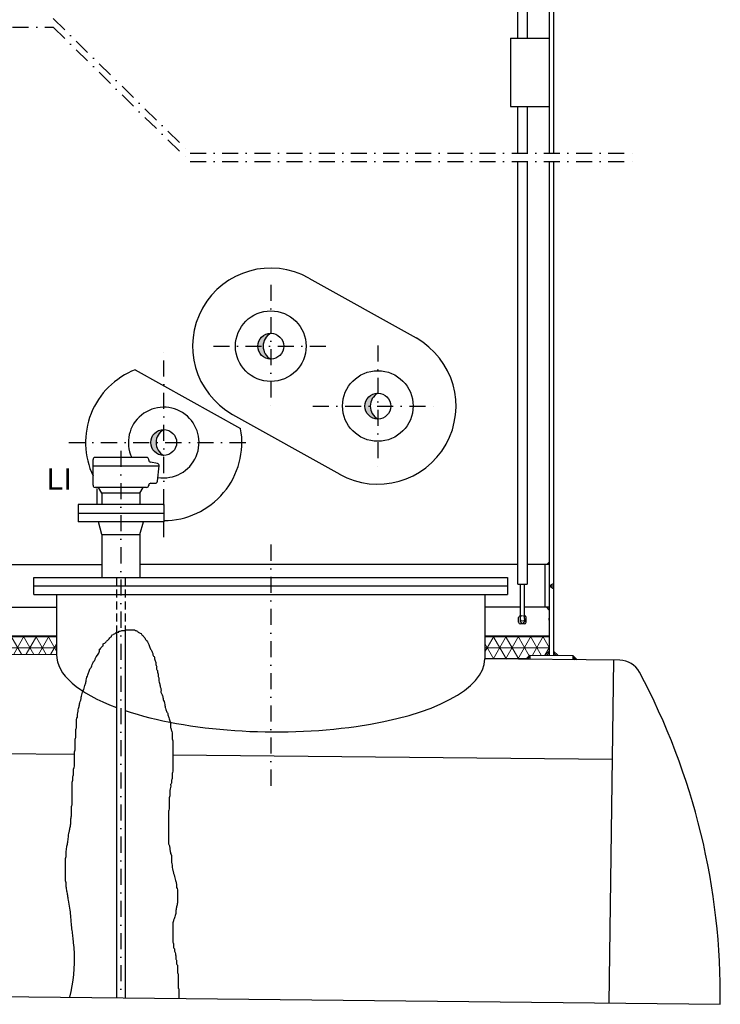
# Model space of a CAD drawing. Header units: millimetres. Extents: x 3957 to 44397, y -13363 to 1692.
# Tile 16 of 18: x 34628 to 36264, y -6471 to -4171. Entities that reach past the tile are written whole.
import ezdxf

# ---------------------------------------------------------------- set-up
doc = ezdxf.new("R2010")
doc.units = ezdxf.units.MM
doc.header["$LTSCALE"] = 0.5
doc.header["$MEASUREMENT"] = 0
for name, pattern in [('DASHDOT', [1, 0.5, -0.25, 0, -0.25]), ('DOT', [0.25, 0, -0.25]), ('HIDDEN', [0.375, 0.25, -0.125]), ('JIS_02_1.0', [2, 1, -1])]:
    doc.linetypes.add(name, pattern=pattern)
doc.layers.get('0').update_dxf_attribs({"linetype": 'CONTINUOUS'})
for name, color, linetype in [('2', 7, 'CONTINUOUS'), ('3', 7, 'CONTINUOUS'), ('41', 7, 'CONTINUOUS'), ('POL_Schraff', 7, 'CONTINUOUS')]:
    doc.layers.add(name, color=color, linetype=linetype)
doc.layers.add('Bemaßung', color=7, linetype='CONTINUOUS', lineweight=13)
doc.styles.add('ROMANS', font='ROMANS', dxfattribs={"height": 0.2})

msp = doc.modelspace()

# ---------------------------------------------------------------- hatches: boundary and pattern name
at = {"layer": '2', "linetype": 'Continuous', "lineweight": 5}
h = msp.add_hatch(dxfattribs=at)
h.set_pattern_fill('NET3', color=256, scale=200)
h.set_pattern_definition([(0, (29961.06, -12912.857), (0, 25), []), (60, (29961.06, -12912.857), (-21.650635, 12.5), []), (120, (29961.06, -12912.857), (-21.650635, -12.5), [])])
h.paths.add_polyline_path([(33323.8, -5610.4), (33284.4, -5610.4), (33284.4, -5619.8), (33294.5, -5629.9), (33323.8, -5630.1)])
h.paths.add_polyline_path([(33601.1, -5610.4), (33345.1, -5610.4), (33345.1, -5640.4), (33501.3, -5641.9), (33601.1, -5642.9)])
h.paths.add_polyline_path([(33707.4, -5610.4), (33601.1, -5610.4), (33601.1, -5642.9), (33707.4, -5644)])
h.paths.add_polyline_path([(34714.4, -5610.4), (34521.4, -5610.4), (34521.4, -5652.1), (34714.4, -5654.1)])
h.paths.add_polyline_path([(35864.4, -5610.4), (35714.4, -5610.4), (35714.4, -5664.1), (35809.6, -5665), (35819.5, -5655.1), (35854.5, -5655.5), (35864.4, -5645.6)])
at = {"layer": 'POL_Schraff', "linetype": 'Continuous', "ltscale": 150}
h = msp.add_hatch(color=256, dxfattribs=at)
h.dxf.hatch_style = 1
h.paths.add_polyline_path([(35196.6, -4933.5), (35184.3, -4933.5, 0.414214), (35214.4, -4963.6, -0.273942)])
h.paths.add_polyline_path([(35214.4, -4903.3, 0.414214), (35184.3, -4933.5), (35196.6, -4933.5, -0.273942)])
h = msp.add_hatch(color=256, dxfattribs=at)
h.dxf.hatch_style = 1
h.paths.add_polyline_path([(35446.6, -5073.5), (35434.3, -5073.5, 0.414214), (35464.4, -5103.6, -0.273942)])
h.paths.add_polyline_path([(35464.4, -5043.3, 0.414214), (35434.3, -5073.5), (35446.6, -5073.5, -0.273942)])
h = msp.add_hatch(color=256, dxfattribs=at)
h.dxf.hatch_style = 1
h.paths.add_polyline_path([(34946.6, -5158.5), (34934.3, -5158.5, 0.414214), (34964.4, -5188.6, -0.273942)])
h.paths.add_polyline_path([(34964.4, -5128.3, 0.414214), (34934.3, -5158.5), (34946.6, -5158.5, -0.273942)])

# ---------------------------------------------------------------- linework, layer by layer
for p, q in [((35791.2, -5489.7), (35812.7, -5489.7)), ((35807, -5562.3), (35809.6, -5564.9)), ((35793.2, -5578.3), (35793.2, -5567.7)), ((35797, -5569.3), (35797, -5577)), ((35797, -5577), (35802, -5582.3)), ((35806.7, -5582.3), (35797.2, -5582.3)), ((35807, -5577), (35802, -5582.3)), ((35807, -5569.3), (35807, -5577)), ((35810.7, -5578.3), (35810.7, -5567.7))]:
    msp.add_line(p, q)
at = {"linetype": 'JIS_02_1.0', "lineweight": 5, "ltscale": 2}
msp.add_line((35797, -5562.3), (35794.4, -5564.9), dxfattribs=at)
for points in [[(35791.2, -4213.5), (35791.2, -3256), (35812.7, -3256), (35812.7, -4213.5)], [(35791.2, -4482.3), (35791.2, -4373.5)], [(35812.7, -4373.5), (35812.7, -4482.3)], [(35791.2, -5489.7), (35791.2, -4502.3)], [(35812.7, -4502.3), (35812.7, -5489.7)], [(35797, -5489.7), (35797, -5569.3)], [(35807, -5569.3), (35807, -5489.7)]]:
    msp.add_lwpolyline(points)
for centre, start, end in [((35797.2, -5567.7), 135, 180), ((35806.7, -5567.7), 0, 45), ((35797.2, -5578.3), 180, 270), ((35806.7, -5578.3), 270, 0)]:
    msp.add_arc(centre, 4, start, end)
at = {"linetype": 'JIS_02_1.0', "lineweight": 5, "ltscale": 2, "extrusion": (0, 0, -1)}
msp.add_ellipse((35802, -5569.3), major_axis=(0, -6.29), ratio=0.795389, dxfattribs=at)
at = {"layer": '2', "color": 7, "linetype": 'Continuous', "ltscale": 150}
for p, q in [((35864.4, -3003.5), (35864.4, -4482.3)), ((35874.4, -3003.5), (35874.4, -4482.3)), ((35864.4, -4502.3), (35864.4, -5655.6)), ((35874.4, -4502.3), (35874.4, -5655.7)), ((35303.6, -4774.2), (35553.6, -4914.2)), ((34898.1, -4988.4), (35144.1, -5126.1)), ((35125.3, -5092.7), (35375.3, -5232.7)), ((34820, -5373.5), (34820, -5473.5)), ((34908.9, -5373.5), (34908.9, -5473.5)), ((34422.4, -5443.5), (34820, -5443.5)), ((35791.2, -5443.5), (34908.9, -5443.5)), ((35864.4, -5443.5), (35812.7, -5443.5)), ((35854.4, -5443.5), (35854.4, -5543.5)), ((35864.4, -5437.8), (35858.8, -5443.5)), ((34661.4, -5513.5), (34661.4, -5473.5)), ((34661.4, -5473.5), (35767.4, -5473.5)), ((35767.4, -5473.5), (35767.4, -5513.5)), ((34661.4, -5493.5), (35767.4, -5493.5)), ((35864.4, -5493.5), (35874.4, -5487.7)), ((35864.4, -5493.5), (35874.4, -5493.5)), ((35864.4, -5493.5), (35874.4, -5499.2)), ((34661.4, -5513.5), (35767.4, -5513.5)), ((34714.4, -5513.5), (34714.4, -5654.1)), ((35714.4, -5513.5), (35714.4, -5664.1)), ((34521.4, -5543.5), (34714.4, -5543.5)), ((35797, -5543.5), (35714.4, -5543.5)), ((35864.4, -5543.5), (35807, -5543.5)), ((35864.4, -5549.1), (35858.8, -5543.5)), ((34714.4, -5568.5), (34714.4, -5573.5)), ((35864.4, -5573.5), (35864.4, -5568.5)), ((34521.4, -5652.1), (34714.4, -5654.1)), ((35819.5, -5655.1), (35809.6, -5665)), ((35819.5, -5655.1), (35819.4, -5665.1)), ((35819.5, -5655.1), (35919.5, -5656.1)), ((35854.4, -5655.6), (35864.4, -5645.6)), ((35858.7, -5655.5), (35864.4, -5649.8)), ((35884.4, -5655.7), (35874.4, -5645.7)), ((35880.3, -5655.7), (35874.4, -5649.9)), ((35919.5, -5656.1), (35919.4, -5666.1)), ((35919.5, -5656.1), (35929.6, -5666.2)), ((36029.1, -5667.2), (35714.4, -5664.1)), ((35819.5, -5659.4), (35813.8, -5665)), ((35919.5, -5660.3), (35925.4, -5666.2)), ((36014.4, -5667), (36003.9, -6468.3)), ((33501.3, -5874.2), (34755.9, -5886.8)), ((36011.4, -5899.3), (34985.9, -5889.1))]:
    msp.add_line(p, q, dxfattribs=at)
at = {"layer": '2', "color": 7, "linetype": 'DASHDOT', "ltscale": 150}
for p, q in [((34706.5, -4168.2), (35025.9, -4482.3)), ((33109.6, -4188.2), (34706.5, -4188.2)), ((34706.5, -4188.2), (35025.9, -4502.3)), ((35025.9, -4482.3), (36072.8, -4482.3)), ((35025.9, -4502.3), (36072.8, -4502.3)), ((35214.4, -4790.3), (35214.4, -5080.8)), ((34964.4, -5380), (34964.4, -4936.9)), ((35080.5, -4933.5), (35348.5, -4933.5)), ((35464.4, -4932.1), (35464.4, -5214.2)), ((35312.7, -5073.5), (35605, -5073.5)), ((34742.9, -5158.5), (35172.2, -5158.5)), ((34809.4, -5303.5), (34809.4, -5263.5))]:
    msp.add_line(p, q, dxfattribs=at)
at = {"layer": '2', "linetype": 'Continuous', "lineweight": 5}
for p, q in [((34521.4, -5610.4), (34714.4, -5610.4)), ((35714.4, -5610.4), (35864.4, -5610.4))]:
    msp.add_line(p, q, dxfattribs=at)
at = {"layer": '2', "color": 7, "linetype": 'Continuous', "ltscale": 150}
for centre, radius, start, end in [((35214.4, -4933.5), 182.5, 60.7512, 240.7512), ((35464.4, -5073.5), 182.5, 240.7512, 60.7512), ((34964.4, -5158.5), 182.5, 111.2999, 205.2964), ((34964.4, -5158.5), 182.5, 270, 10.2025), ((36028.4, -5720.2), 53, 28.1175, 89.2445), ((34664, -6449.3), 1600, 359.2217, 28.1175)]:
    msp.add_arc(centre, radius, start, end, dxfattribs=at)
for start_param, end_param in [(3.141593, 3.912103), (3.968142, 6.283185)]:
    msp.add_ellipse((35214.4, -5659.1), major_axis=(500, -5), ratio=0.350984, start_param=start_param, end_param=end_param, dxfattribs=at)
at = {"layer": '3', "color": 7, "linetype": 'Continuous', "ltscale": 150}
for p, q in [((34799.4, -5258.5), (34799.4, -5198.5)), ((34924.4, -5193.5), (34804.4, -5193.5)), ((34929.4, -5199.4), (34929.4, -5198.5)), ((34953.9, -5213.5), (34799.4, -5213.5)), ((34949.9, -5207.6), (34933.5, -5204.3)), ((34949.9, -5249), (34953.9, -5213)), ((34924.4, -5263.5), (34804.4, -5263.5)), ((34820, -5276.5), (34812.5, -5263.5)), ((34908.9, -5276.5), (34916.4, -5263.5)), ((34934.4, -5253.5), (34945, -5253.5)), ((34820, -5276.5), (34820, -5303.5)), ((34908.9, -5276.5), (34820, -5276.5)), ((34908.9, -5276.5), (34908.9, -5303.5)), ((34764.4, -5303.5), (34764.4, -5343.5)), ((34964.4, -5303.5), (34764.4, -5303.5)), ((34964.4, -5303.5), (34964.4, -5343.5)), ((34764.4, -5323.5), (34964.4, -5323.5)), ((34964.4, -5343.5), (34764.4, -5343.5)), ((34820, -5373.5), (34812, -5343.5)), ((34908.9, -5373.5), (34916.9, -5343.5)), ((34820, -5373.5), (34908.9, -5373.5)), ((34854.4, -5601.9), (34854.4, -6456.3)), ((34874.4, -5597.9), (34874.4, -6456.5))]:
    msp.add_line(p, q, dxfattribs=at)
at = {"layer": '3', "color": 7, "linetype": 'DASHDOT', "ltscale": 150}
for p, q in [((34864.4, -5178.1), (34864.4, -6456.4)), ((35214.4, -5397.1), (35214.4, -5975.7))]:
    msp.add_line(p, q, dxfattribs=at)
at = {"layer": '3', "color": 7, "linetype": 'HIDDEN', "ltscale": 150}
for p, q in [((34854.4, -5473.5), (34854.4, -5601.9)), ((34874.4, -5473.5), (34874.4, -5597.9))]:
    msp.add_line(p, q, dxfattribs=at)
at = {"layer": '3', "color": 7, "linetype": 'Continuous', "ltscale": 150}
for centre, start, end in [((34804.4, -5198.5), 90, 180), ((34924.4, -5198.5), 0, 90), ((34934.4, -5199.4), 180, 258.6946), ((34949, -5212.5), 353.6627, 78.6822), ((34804.4, -5258.5), 180, 270), ((34924.4, -5258.5), 270, 0), ((34934.4, -5258.5), 90, 180), ((34945, -5248.5), 270, 353.6481)]:
    msp.add_arc(centre, 5, start, end, dxfattribs=at)
for points, knots in [([(34802.6, -5668.8), (34803.4, -5667.7), (34803.9, -5666.5), (34804.3, -5665.3), (34804.5, -5664.8), (34804.2, -5664.1), (34804.3, -5663.6), (34805.9, -5657.3), (34814.7, -5653), (34814.7, -5646.3), (34814.7, -5645.7), (34814.7, -5645.1), (34814.7, -5644.6), (34814.7, -5644), (34814.7, -5643.4), (34814.7, -5642.8), (34814.7, -5642.3), (34814.7, -5641.7), (34814.7, -5641.1), (34814.7, -5640.5), (34816.1, -5641.5), (34816.4, -5641.1), (34817.2, -5640.1), (34817.3, -5638.6), (34818.2, -5637.6), (34819.3, -5636.5), (34820.5, -5635.3), (34821.6, -5634.2), (34822.2, -5633.6), (34823.4, -5633.3), (34823.4, -5632.5), (34823.4, -5631.9), (34823.4, -5631.3), (34823.4, -5630.7), (34823.4, -5630.1), (34823.4, -5629.6), (34823.4, -5629), (34823.4, -5627.7), (34825.9, -5628.2), (34826.8, -5627.3), (34827.4, -5626.7), (34828, -5626.1), (34828.5, -5625.5), (34829.1, -5625), (34829.7, -5624.4), (34830.3, -5623.8), (34830.8, -5623.2), (34831.4, -5622.7), (34832, -5622.1), (34832.6, -5621.5), (34833.2, -5620.9), (34833.7, -5620.3), (34834.3, -5619.8), (34834.9, -5619.2), (34835.5, -5618.6), (34836, -5618), (34836.6, -5617.5), (34837.2, -5616.9), (34838.3, -5615.7), (34839.5, -5614.6), (34840.6, -5613.4), (34841.2, -5612.9), (34841.8, -5612.3), (34842.4, -5611.7), (34842.8, -5611.3), (34842.1, -5610.5), (34842.4, -5610), (34842.8, -5609.2), (34843.4, -5608.6), (34844.1, -5608.2), (34844.6, -5608), (34845.4, -5608.5), (34845.8, -5608.2), (34846.5, -5607.8), (34846.9, -5606.9), (34847.6, -5606.5), (34848.7, -5605.9), (34849.9, -5605.4), (34851, -5604.8), (34852.8, -5603.8), (34854.1, -5601.3), (34856.2, -5601.3), (34856.8, -5601.3), (34857.4, -5601.3), (34857.9, -5601.3), (34858.5, -5601.3), (34859.1, -5601.3), (34859.7, -5601.3), (34860.2, -5601.3), (34859.2, -5599.8), (34859.7, -5599.6), (34860.7, -5599.2), (34862.1, -5600), (34863.1, -5599.6), (34864.3, -5599.2), (34865.3, -5597.9), (34866.6, -5597.9), (34867.2, -5597.9), (34867.7, -5597.9), (34868.3, -5597.9), (34869.5, -5597.9), (34870.6, -5597.9), (34871.8, -5597.9), (34872.9, -5597.9), (34874.1, -5597.9), (34875.2, -5597.9), (34876.1, -5597.9), (34876.2, -5596.1), (34877, -5596.1), (34878.1, -5596.1), (34879.3, -5596.1), (34880.4, -5596.1), (34881, -5596.1), (34881.6, -5596.1), (34882.2, -5596.1), (34882.7, -5596.1), (34883.3, -5596.1), (34883.9, -5596.1), (34885, -5596.1), (34886.2, -5596.1), (34887.3, -5596.1), (34887.9, -5596.1), (34888.5, -5596.1), (34889.1, -5596.1), (34890.2, -5596.1), (34891.4, -5596.1), (34892.5, -5596.1), (34893.7, -5596.1), (34894.8, -5596.1), (34896, -5596.1), (34896.8, -5596.1), (34897, -5597.6), (34897.7, -5597.9), (34898.3, -5598), (34898.9, -5597.7), (34899.5, -5597.9), (34900.7, -5598.3), (34901.8, -5598.8), (34902.9, -5599.6), (34903.6, -5600.1), (34903.9, -5601), (34904.6, -5601.3), (34905.8, -5601.9), (34906.9, -5602.5), (34908.1, -5603.1), (34909.3, -5603.6), (34910.4, -5604.2), (34911.6, -5604.8), (34912.7, -5605.4), (34912.4, -5607.4), (34913.3, -5608.2), (34914.2, -5609.1), (34916, -5609), (34916.7, -5610), (34917.5, -5611), (34917.7, -5612.4), (34918.5, -5613.4), (34919, -5614.1), (34919.7, -5614.5), (34920.2, -5615.2), (34921, -5616.2), (34921.2, -5617.6), (34921.9, -5618.6), (34922.9, -5619.9), (34924.7, -5620.6), (34925.4, -5622.1), (34926, -5623.2), (34926.5, -5624.4), (34927.1, -5625.5), (34927.7, -5626.7), (34928.3, -5627.8), (34928.9, -5629), (34929.4, -5630.1), (34930, -5631.3), (34930.6, -5632.5), (34931.4, -5634.1), (34931.5, -5636), (34932.3, -5637.6), (34932.9, -5638.8), (34933.5, -5639.9), (34934, -5641.1), (34934.6, -5642.3), (34935.2, -5643.4), (34935.8, -5644.6), (34936.9, -5646.9), (34938.1, -5649.2), (34939.2, -5651.5), (34939.7, -5652.5), (34938.9, -5653.9), (34939.2, -5654.9), (34939.7, -5656.9), (34942.3, -5658.1), (34942.7, -5660.1), (34942.9, -5661.2), (34942.4, -5662.5), (34942.7, -5663.6), (34943.2, -5665.3), (34943.7, -5667.1), (34944.4, -5668.8), (34944.9, -5670), (34945.7, -5671), (34946.1, -5672.2), (34946.7, -5673.8), (34945.8, -5675.8), (34946.1, -5677.4), (34946.4, -5678.6), (34947.6, -5679.7), (34947.9, -5680.9), (34948.4, -5683.1), (34947.4, -5685.6), (34947.9, -5687.8), (34948.2, -5689), (34949.4, -5690), (34949.6, -5691.3), (34949.8, -5692.4), (34949.4, -5693.6), (34949.6, -5694.7), (34949.9, -5696.5), (34951.1, -5698.1), (34951.3, -5699.9), (34951.5, -5701), (34951.2, -5702.2), (34951.3, -5703.4), (34951.7, -5705.7), (34952.7, -5708), (34953.1, -5710.3), (34953.3, -5712), (34952.7, -5713.8), (34953.1, -5715.5), (34953.5, -5717.3), (34954.4, -5718.9), (34954.8, -5720.7), (34955.4, -5723.5), (34955.9, -5726.4), (34956.5, -5729.3), (34957, -5731.6), (34957.7, -5733.9), (34958.3, -5736.2), (34958.8, -5738.5), (34957.2, -5741.1), (34958.3, -5743.1), (34958.8, -5744.3), (34959.4, -5745.5), (34960, -5746.6), (34960.6, -5747.8), (34961.1, -5748.9), (34961.7, -5750.1), (34963, -5752.7), (34962.6, -5755.9), (34963.4, -5758.7), (34964, -5760.5), (34964.7, -5762.1), (34965.2, -5763.9), (34965.8, -5766.2), (34966.4, -5768.5), (34966.9, -5770.8), (34967.6, -5773.7), (34968, -5776.6), (34968.6, -5779.5), (34969, -5781.2), (34969.7, -5782.9), (34970.4, -5784.7), (34971.2, -5787.1), (34972.9, -5789.2), (34973.8, -5791.6), (34974.2, -5792.6), (34973.4, -5794), (34973.8, -5795), (34974.3, -5796.2), (34975.1, -5797.3), (34975.6, -5798.5)], [0, 0, 0, 0, 0.01069, 0.01069, 0.01069, 0.015471, 0.015471, 0.015471, 0.071224, 0.071224, 0.071224, 0.076005, 0.076005, 0.076005, 0.080785, 0.080785, 0.080785, 0.085566, 0.085566, 0.085566, 0.090347, 0.090347, 0.090347, 0.101037, 0.101037, 0.101037, 0.114559, 0.114559, 0.114559, 0.12132, 0.12132, 0.12132, 0.126101, 0.126101, 0.126101, 0.130882, 0.130882, 0.130882, 0.141572, 0.141572, 0.141572, 0.148333, 0.148333, 0.148333, 0.155094, 0.155094, 0.155094, 0.161855, 0.161855, 0.161855, 0.168616, 0.168616, 0.168616, 0.175377, 0.175377, 0.175377, 0.182138, 0.182138, 0.182138, 0.19566, 0.19566, 0.19566, 0.202421, 0.202421, 0.202421, 0.207202, 0.207202, 0.207202, 0.213963, 0.213963, 0.213963, 0.218744, 0.218744, 0.218744, 0.225505, 0.225505, 0.225505, 0.236195, 0.236195, 0.236195, 0.253432, 0.253432, 0.253432, 0.258213, 0.258213, 0.258213, 0.262994, 0.262994, 0.262994, 0.267775, 0.267775, 0.267775, 0.277336, 0.277336, 0.277336, 0.288026, 0.288026, 0.288026, 0.292807, 0.292807, 0.292807, 0.302368, 0.302368, 0.302368, 0.31193, 0.31193, 0.31193, 0.318691, 0.318691, 0.318691, 0.328253, 0.328253, 0.328253, 0.333033, 0.333033, 0.333033, 0.337814, 0.337814, 0.337814, 0.347376, 0.347376, 0.347376, 0.352157, 0.352157, 0.352157, 0.361718, 0.361718, 0.361718, 0.37128, 0.37128, 0.37128, 0.378041, 0.378041, 0.378041, 0.382822, 0.382822, 0.382822, 0.393512, 0.393512, 0.393512, 0.400273, 0.400273, 0.400273, 0.410963, 0.410963, 0.410963, 0.421653, 0.421653, 0.421653, 0.432343, 0.432343, 0.432343, 0.443033, 0.443033, 0.443033, 0.453723, 0.453723, 0.453723, 0.460484, 0.460484, 0.460484, 0.471175, 0.471175, 0.471175, 0.484697, 0.484697, 0.484697, 0.495387, 0.495387, 0.495387, 0.506077, 0.506077, 0.506077, 0.516767, 0.516767, 0.516767, 0.531885, 0.531885, 0.531885, 0.542575, 0.542575, 0.542575, 0.553265, 0.553265, 0.553265, 0.574646, 0.574646, 0.574646, 0.584207, 0.584207, 0.584207, 0.601444, 0.601444, 0.601444, 0.611006, 0.611006, 0.611006, 0.626124, 0.626124, 0.626124, 0.636814, 0.636814, 0.636814, 0.651156, 0.651156, 0.651156, 0.661847, 0.661847, 0.661847, 0.68097, 0.68097, 0.68097, 0.69166, 0.69166, 0.69166, 0.701222, 0.701222, 0.701222, 0.71634, 0.71634, 0.71634, 0.725901, 0.725901, 0.725901, 0.745613, 0.745613, 0.745613, 0.759955, 0.759955, 0.759955, 0.775073, 0.775073, 0.775073, 0.79945, 0.79945, 0.79945, 0.819162, 0.819162, 0.819162, 0.838285, 0.838285, 0.838285, 0.848976, 0.848976, 0.848976, 0.859666, 0.859666, 0.859666, 0.884043, 0.884043, 0.884043, 0.899161, 0.899161, 0.899161, 0.918873, 0.918873, 0.918873, 0.94325, 0.94325, 0.94325, 0.958368, 0.958368, 0.958368, 0.979748, 0.979748, 0.979748, 0.98931, 0.98931, 0.98931, 1, 1, 1, 1]), ([(34745.5, -6454), (34753.7, -6418.9), (34758, -6383.7), (34755.9, -6348.5), (34755.5, -6341.6), (34754.9, -6334.6), (34754.2, -6327.7), (34753.6, -6322.5), (34753.1, -6317.3), (34752.4, -6312.2), (34751.9, -6307.6), (34751.3, -6302.9), (34750.7, -6298.3), (34750.1, -6293.1), (34749.5, -6288), (34749, -6282.8), (34748.4, -6276.4), (34747.8, -6270.1), (34747.3, -6263.7), (34746.7, -6258), (34746.3, -6252.2), (34745.5, -6246.4), (34744.7, -6240), (34743.1, -6233.8), (34742.1, -6227.4), (34741.5, -6224), (34740.9, -6220.5), (34740.3, -6217), (34739.8, -6213.6), (34739.2, -6210.1), (34738.6, -6206.7), (34738, -6203.2), (34737.5, -6199.7), (34736.9, -6196.3), (34736.5, -6194), (34737.1, -6191.7), (34736.9, -6189.4), (34736.6, -6186.5), (34735.1, -6183.7), (34735.1, -6180.7), (34735.1, -6179.6), (34735.1, -6178.4), (34735.1, -6177.3), (34735.1, -6175.5), (34735.1, -6173.8), (34735.1, -6172.1), (34735.1, -6169.8), (34735.1, -6167.5), (34735.1, -6165.2), (34735.1, -6161.7), (34735.1, -6158.2), (34735.1, -6154.8), (34735.1, -6151.9), (34735.1, -6149), (34735.1, -6146.1), (34735.1, -6141.5), (34735.1, -6136.9), (34735.1, -6132.3), (34735.1, -6129.4), (34736.6, -6126.6), (34736.9, -6123.6), (34737.2, -6120.2), (34736.5, -6116.7), (34736.9, -6113.3), (34737.3, -6109.2), (34737.9, -6105.2), (34738.6, -6101.2), (34739.1, -6098.3), (34739.8, -6095.4), (34740.3, -6092.5), (34741.1, -6088.5), (34741.6, -6084.5), (34742.1, -6080.4), (34742.3, -6078.7), (34741.7, -6076.9), (34742.1, -6075.2), (34742.5, -6072.9), (34743.3, -6070.6), (34743.8, -6068.3), (34744.4, -6065.4), (34745, -6062.5), (34745.5, -6059.7), (34746.2, -6056.2), (34746.8, -6052.7), (34747.3, -6049.3), (34747.6, -6046.4), (34747, -6043.5), (34747.3, -6040.6), (34747.5, -6037.1), (34749, -6033.8), (34749, -6030.3), (34749, -6027.9), (34749, -6025.6), (34749, -6023.3), (34749, -6019.3), (34749, -6015.3), (34749, -6011.2), (34749, -6008.3), (34750.7, -6005.5), (34750.7, -6002.6), (34750.7, -6000.3), (34750.7, -5998), (34750.7, -5995.7), (34750.7, -5992.8), (34750.7, -5989.9), (34750.7, -5987), (34750.7, -5985.3), (34750.7, -5983.6), (34750.7, -5981.8), (34750.7, -5978.9), (34750.7, -5976.1), (34750.7, -5973.2), (34750.7, -5971.4), (34750.7, -5969.7), (34750.7, -5968), (34750.7, -5965.1), (34750.7, -5962.2), (34750.7, -5959.3), (34750.7, -5957), (34750.7, -5954.7), (34750.7, -5952.4), (34750.7, -5950.6), (34752.2, -5949), (34752.4, -5947.2), (34752.8, -5944.4), (34752, -5941.4), (34752.4, -5938.6), (34752.8, -5936.3), (34754.2, -5934), (34754.2, -5931.7), (34754.2, -5929.9), (34754.2, -5928.2), (34754.2, -5926.5), (34754.2, -5924.7), (34754.2, -5923), (34754.2, -5921.3), (34754.2, -5918.9), (34755.9, -5916.7), (34755.9, -5914.4), (34755.9, -5913.2), (34755.9, -5912.1), (34755.9, -5910.9), (34755.9, -5908.6), (34755.9, -5906.3), (34755.9, -5904), (34755.9, -5902.3), (34755.9, -5900.5), (34755.9, -5898.8), (34755.9, -5897.7), (34755.9, -5896.5), (34755.9, -5895.3), (34755.9, -5893), (34755.9, -5890.7), (34755.9, -5888.4), (34755.9, -5887.3), (34755.9, -5886.1), (34755.9, -5885), (34755.9, -5883.8), (34755.9, -5882.7), (34755.9, -5881.5), (34755.9, -5879.7), (34757.6, -5878.1), (34757.6, -5876.3), (34757.6, -5874.6), (34757.6, -5872.9), (34757.6, -5871.1), (34757.6, -5868.8), (34757.6, -5866.5), (34757.6, -5864.2), (34757.6, -5862.5), (34757.6, -5860.8), (34757.6, -5859), (34757.6, -5857.3), (34757.6, -5855.6), (34757.6, -5853.8), (34757.6, -5850.9), (34759.4, -5848.1), (34759.4, -5845.2), (34759.4, -5843.5), (34759.4, -5841.7), (34759.4, -5840), (34759.4, -5837.1), (34759.4, -5834.2), (34759.4, -5831.4), (34759.4, -5828.4), (34761.1, -5825.6), (34761.1, -5822.7), (34761.1, -5820.4), (34761.1, -5818.1), (34761.1, -5815.8), (34761.1, -5812.3), (34761.1, -5808.9), (34761.1, -5805.4), (34761.1, -5803.6), (34762.6, -5802), (34762.8, -5800.2), (34763.1, -5798), (34762.5, -5795.6), (34762.8, -5793.3), (34763.1, -5791), (34764.2, -5788.7), (34764.5, -5786.4), (34764.7, -5785.3), (34764.3, -5784), (34764.5, -5782.9), (34764.9, -5781.1), (34765.9, -5779.5), (34766.3, -5777.7), (34767, -5774.9), (34767.2, -5771.9), (34768, -5769.1), (34768.5, -5767.3), (34769.2, -5765.7), (34769.7, -5763.9), (34770.4, -5761.6), (34771, -5759.3), (34771.5, -5757), (34771.7, -5755.9), (34771.2, -5754.6), (34771.5, -5753.5), (34771.9, -5751.8), (34772.7, -5750.1), (34773.2, -5748.3), (34773.8, -5746.1), (34774.2, -5743.7), (34774.9, -5741.4), (34775.3, -5740.2), (34776.2, -5739.2), (34776.7, -5738), (34777.3, -5736.2), (34777.9, -5734.5), (34778.4, -5732.8), (34779.1, -5730.5), (34779.4, -5728.1), (34780.1, -5725.9), (34780.5, -5724.6), (34781.5, -5723.6), (34781.8, -5722.4), (34782.6, -5719.5), (34782.9, -5716.6), (34783.6, -5713.7), (34784.1, -5711.4), (34784.6, -5709.1), (34785.3, -5706.8), (34785.9, -5705.1), (34786.5, -5703.4), (34787, -5701.6), (34787.6, -5699.9), (34788.2, -5698.2), (34788.8, -5696.4), (34789.2, -5695.2), (34790, -5694.2), (34790.5, -5693), (34791.2, -5691.3), (34791.5, -5689.5), (34792.2, -5687.8), (34793.1, -5685.9), (34794.8, -5684.5), (34795.7, -5682.6), (34796.4, -5680.9), (34796.6, -5679.1), (34797.4, -5677.4), (34798, -5676.3), (34798.6, -5675.1), (34799.1, -5674), (34799.7, -5672.8), (34800.3, -5671.7), (34800.9, -5670.5), (34801.2, -5669.8), (34802.1, -5669.4), (34802.6, -5668.8)], [0, 0, 0, 0, 0.132902, 0.132902, 0.132902, 0.159011, 0.159011, 0.159011, 0.178645, 0.178645, 0.178645, 0.196126, 0.196126, 0.196126, 0.21576, 0.21576, 0.21576, 0.239709, 0.239709, 0.239709, 0.2615, 0.2615, 0.2615, 0.285742, 0.285742, 0.285742, 0.298931, 0.298931, 0.298931, 0.31212, 0.31212, 0.31212, 0.325309, 0.325309, 0.325309, 0.333982, 0.333982, 0.333982, 0.345038, 0.345038, 0.345038, 0.349374, 0.349374, 0.349374, 0.355879, 0.355879, 0.355879, 0.364552, 0.364552, 0.364552, 0.377561, 0.377561, 0.377561, 0.388402, 0.388402, 0.388402, 0.405749, 0.405749, 0.405749, 0.416804, 0.416804, 0.416804, 0.429814, 0.429814, 0.429814, 0.445146, 0.445146, 0.445146, 0.456202, 0.456202, 0.456202, 0.471534, 0.471534, 0.471534, 0.478038, 0.478038, 0.478038, 0.486978, 0.486978, 0.486978, 0.498034, 0.498034, 0.498034, 0.511223, 0.511223, 0.511223, 0.522064, 0.522064, 0.522064, 0.535253, 0.535253, 0.535253, 0.543926, 0.543926, 0.543926, 0.559104, 0.559104, 0.559104, 0.57016, 0.57016, 0.57016, 0.578833, 0.578833, 0.578833, 0.589674, 0.589674, 0.589674, 0.596179, 0.596179, 0.596179, 0.60702, 0.60702, 0.60702, 0.613525, 0.613525, 0.613525, 0.624366, 0.624366, 0.624366, 0.633039, 0.633039, 0.633039, 0.639896, 0.639896, 0.639896, 0.650737, 0.650737, 0.650737, 0.659677, 0.659677, 0.659677, 0.666182, 0.666182, 0.666182, 0.672686, 0.672686, 0.672686, 0.681626, 0.681626, 0.681626, 0.685963, 0.685963, 0.685963, 0.694636, 0.694636, 0.694636, 0.701141, 0.701141, 0.701141, 0.705477, 0.705477, 0.705477, 0.71415, 0.71415, 0.71415, 0.718487, 0.718487, 0.718487, 0.722823, 0.722823, 0.722823, 0.72968, 0.72968, 0.72968, 0.736184, 0.736184, 0.736184, 0.744857, 0.744857, 0.744857, 0.751362, 0.751362, 0.751362, 0.757867, 0.757867, 0.757867, 0.768923, 0.768923, 0.768923, 0.775428, 0.775428, 0.775428, 0.786269, 0.786269, 0.786269, 0.797325, 0.797325, 0.797325, 0.805998, 0.805998, 0.805998, 0.819007, 0.819007, 0.819007, 0.825864, 0.825864, 0.825864, 0.834537, 0.834537, 0.834537, 0.843477, 0.843477, 0.843477, 0.847813, 0.847813, 0.847813, 0.85467, 0.85467, 0.85467, 0.865726, 0.865726, 0.865726, 0.872582, 0.872582, 0.872582, 0.881522, 0.881522, 0.881522, 0.885859, 0.885859, 0.885859, 0.892715, 0.892715, 0.892715, 0.901655, 0.901655, 0.901655, 0.906504, 0.906504, 0.906504, 0.91336, 0.91336, 0.91336, 0.9223, 0.9223, 0.9223, 0.927149, 0.927149, 0.927149, 0.938205, 0.938205, 0.938205, 0.947144, 0.947144, 0.947144, 0.954001, 0.954001, 0.954001, 0.960858, 0.960858, 0.960858, 0.965706, 0.965706, 0.965706, 0.972563, 0.972563, 0.972563, 0.98038, 0.98038, 0.98038, 0.987237, 0.987237, 0.987237, 0.992085, 0.992085, 0.992085, 0.996934, 0.996934, 0.996934, 1, 1, 1, 1]), ([(34975.6, -5798.5), (34976.1, -5800.2), (34976.7, -5802), (34977.3, -5803.7), (34977.9, -5805.4), (34978.4, -5807.1), (34979, -5808.9), (34980.1, -5812.2), (34980.4, -5815.8), (34980.7, -5819.2), (34980.9, -5821), (34980.5, -5822.7), (34980.7, -5824.4), (34981.1, -5826.8), (34981.8, -5829.1), (34982.5, -5831.4), (34983, -5833.1), (34984.2, -5834.7), (34984.2, -5836.5), (34984.2, -5838.3), (34984.2, -5840), (34984.2, -5841.7), (34984.2, -5844), (34984.2, -5846.3), (34984.2, -5848.6), (34984.2, -5851.6), (34985.9, -5854.4), (34985.9, -5857.3), (34985.9, -5859.6), (34985.9, -5861.9), (34985.9, -5864.2), (34985.9, -5867.1), (34985.9, -5870), (34985.9, -5872.9), (34985.9, -5874.6), (34985.9, -5876.3), (34985.9, -5878.1), (34985.9, -5879.8), (34985.9, -5881.5), (34985.9, -5883.2), (34985.9, -5884.4), (34985.9, -5885.5), (34985.9, -5886.7), (34985.9, -5887.3), (34985.9, -5887.9), (34985.9, -5888.4), (34985.9, -5890.2), (34985.9, -5891.9), (34985.9, -5893.6), (34985.9, -5894.8), (34985.9, -5895.9), (34985.9, -5897.1), (34985.9, -5898.8), (34985.9, -5900.5), (34985.9, -5902.3), (34985.9, -5905.1), (34985.9, -5908), (34985.9, -5910.9), (34985.9, -5913.2), (34985.9, -5915.5), (34985.9, -5917.8), (34985.9, -5920.7), (34985.9, -5923.6), (34985.9, -5926.5), (34985.9, -5928.3), (34984.2, -5929.8), (34984.2, -5931.7), (34984.2, -5932.8), (34984.2, -5934), (34984.2, -5935.1), (34984.2, -5937.4), (34984.2, -5939.7), (34984.2, -5942), (34984.2, -5944.4), (34982.8, -5946.6), (34982.5, -5949), (34982.2, -5950.7), (34982.7, -5952.5), (34982.5, -5954.2), (34982.3, -5955.4), (34980.9, -5956.4), (34980.7, -5957.6), (34980.4, -5959.9), (34981.1, -5962.3), (34980.7, -5964.5), (34980.4, -5966.8), (34979, -5969.1), (34979, -5971.4), (34979, -5972.6), (34979, -5973.8), (34979, -5974.9), (34979, -5976.1), (34979, -5977.2), (34979, -5978.4), (34979, -5980.1), (34979, -5981.8), (34979, -5983.6), (34979, -5985.4), (34977.3, -5986.9), (34977.3, -5988.7), (34977.3, -5990.5), (34977.3, -5992.2), (34977.3, -5993.9), (34977.3, -5996.2), (34977.3, -5998.5), (34977.3, -6000.8), (34977.3, -6002.6), (34977.3, -6004.3), (34977.3, -6006), (34977.3, -6008.9), (34977.3, -6011.8), (34977.3, -6014.7), (34977.3, -6016.5), (34975.6, -6018), (34975.6, -6019.9), (34975.6, -6022.2), (34975.6, -6024.5), (34975.6, -6026.8), (34975.6, -6029.1), (34975.6, -6031.4), (34975.6, -6033.7), (34975.6, -6035.4), (34975.6, -6037.2), (34975.6, -6038.9), (34975.6, -6041.2), (34975.6, -6043.5), (34975.6, -6045.8), (34975.6, -6048.1), (34975.6, -6050.4), (34975.6, -6052.7), (34975.6, -6055.6), (34975.6, -6058.5), (34975.6, -6061.4), (34975.6, -6064.3), (34975.6, -6067.1), (34975.6, -6070), (34975.6, -6072.3), (34975.6, -6074.6), (34975.6, -6076.9), (34975.6, -6078.7), (34975.6, -6080.4), (34975.6, -6082.1), (34975.6, -6085), (34975.6, -6087.9), (34975.6, -6090.8), (34975.6, -6092.5), (34975.6, -6094.2), (34975.6, -6096), (34975.6, -6097.3), (34976.9, -6098.2), (34977.3, -6099.4), (34978, -6101.7), (34978.7, -6104), (34979, -6106.4), (34979.1, -6107.5), (34978.9, -6108.7), (34979, -6109.8), (34979.4, -6112.7), (34980, -6115.6), (34980.7, -6118.5), (34981.2, -6120.2), (34982.5, -6121.8), (34982.5, -6123.6), (34982.5, -6126), (34982.5, -6128.3), (34982.5, -6130.6), (34982.5, -6133.4), (34982.5, -6136.3), (34982.5, -6139.2), (34982.5, -6141.6), (34983.9, -6143.8), (34984.2, -6146.1), (34984.4, -6147.8), (34983.8, -6149.6), (34984.2, -6151.3), (34984.8, -6153.6), (34985.4, -6155.9), (34985.9, -6158.2), (34986.5, -6160.5), (34987.1, -6162.8), (34987.7, -6165.2), (34988.2, -6167.5), (34988.8, -6169.8), (34989.4, -6172.1), (34990, -6174.4), (34990.5, -6176.7), (34991.1, -6179), (34991.6, -6180.8), (34992.3, -6182.4), (34992.8, -6184.2), (34993.6, -6186.5), (34994.1, -6188.8), (34994.6, -6191.1), (34995, -6193.4), (34994.3, -6195.8), (34994.6, -6198), (34994.8, -6199.8), (34996.3, -6201.4), (34996.3, -6203.2), (34996.3, -6206.1), (34996.3, -6209), (34996.3, -6211.9), (34996.3, -6214.2), (34996.3, -6216.5), (34996.3, -6218.8), (34996.3, -6220.5), (34996.3, -6222.2), (34996.3, -6224), (34996.3, -6225.1), (34996.3, -6226.3), (34996.3, -6227.4), (34996.3, -6229.7), (34996.3, -6232.1), (34996.3, -6234.3), (34996.3, -6237.2), (34995.2, -6240.1), (34994.6, -6243), (34994, -6245.9), (34993.4, -6248.7), (34992.8, -6251.6), (34992.4, -6253.9), (34993.6, -6256.4), (34992.8, -6258.5), (34991.7, -6262), (34990.5, -6265.5), (34989.4, -6268.9), (34988.8, -6270.7), (34988.2, -6272.4), (34987.7, -6274.1), (34986.7, -6276.9), (34985.9, -6279.8), (34985.9, -6282.8), (34985.9, -6283.9), (34985.9, -6285.1), (34985.9, -6286.2), (34985.9, -6287.4), (34985.9, -6288.5), (34985.9, -6289.7), (34985.9, -6292), (34985.9, -6294.3), (34985.9, -6296.6), (34985.9, -6297.8), (34985.9, -6298.9), (34985.9, -6300.1), (34985.9, -6301.8), (34985.9, -6303.5), (34985.9, -6305.2), (34985.9, -6307), (34985.9, -6308.7), (34985.9, -6310.4), (34985.9, -6312.2), (34985.9, -6313.9), (34985.9, -6315.6), (34985.9, -6317.4), (34985.9, -6319.1), (34985.9, -6320.8), (34985.9, -6322.5), (34985.9, -6324.3), (34985.9, -6326), (34985.9, -6327.3), (34987.7, -6328.2), (34987.7, -6329.5), (34987.7, -6331.2), (34987.7, -6332.9), (34987.7, -6334.6), (34987.7, -6335.8), (34987.7, -6337), (34987.7, -6338.1), (34987.7, -6339.4), (34989.1, -6340.3), (34989.4, -6341.6)], [0, 0, 0, 0, 0.009922, 0.009922, 0.009922, 0.019845, 0.019845, 0.019845, 0.038931, 0.038931, 0.038931, 0.048344, 0.048344, 0.048344, 0.061281, 0.061281, 0.061281, 0.071204, 0.071204, 0.071204, 0.080617, 0.080617, 0.080617, 0.093168, 0.093168, 0.093168, 0.109167, 0.109167, 0.109167, 0.121718, 0.121718, 0.121718, 0.137407, 0.137407, 0.137407, 0.14682, 0.14682, 0.14682, 0.156234, 0.156234, 0.156234, 0.162509, 0.162509, 0.162509, 0.165647, 0.165647, 0.165647, 0.17506, 0.17506, 0.17506, 0.181335, 0.181335, 0.181335, 0.190749, 0.190749, 0.190749, 0.206437, 0.206437, 0.206437, 0.218988, 0.218988, 0.218988, 0.234677, 0.234677, 0.234677, 0.244599, 0.244599, 0.244599, 0.250875, 0.250875, 0.250875, 0.263426, 0.263426, 0.263426, 0.276363, 0.276363, 0.276363, 0.285776, 0.285776, 0.285776, 0.292793, 0.292793, 0.292793, 0.305343, 0.305343, 0.305343, 0.318281, 0.318281, 0.318281, 0.324556, 0.324556, 0.324556, 0.330832, 0.330832, 0.330832, 0.340245, 0.340245, 0.340245, 0.350167, 0.350167, 0.350167, 0.359581, 0.359581, 0.359581, 0.372132, 0.372132, 0.372132, 0.381545, 0.381545, 0.381545, 0.397234, 0.397234, 0.397234, 0.407156, 0.407156, 0.407156, 0.419707, 0.419707, 0.419707, 0.432258, 0.432258, 0.432258, 0.441671, 0.441671, 0.441671, 0.454222, 0.454222, 0.454222, 0.466773, 0.466773, 0.466773, 0.482462, 0.482462, 0.482462, 0.49815, 0.49815, 0.49815, 0.510701, 0.510701, 0.510701, 0.520115, 0.520115, 0.520115, 0.535803, 0.535803, 0.535803, 0.545217, 0.545217, 0.545217, 0.552233, 0.552233, 0.552233, 0.56517, 0.56517, 0.56517, 0.571446, 0.571446, 0.571446, 0.587445, 0.587445, 0.587445, 0.597367, 0.597367, 0.597367, 0.609918, 0.609918, 0.609918, 0.625607, 0.625607, 0.625607, 0.638544, 0.638544, 0.638544, 0.647957, 0.647957, 0.647957, 0.660895, 0.660895, 0.660895, 0.673832, 0.673832, 0.673832, 0.686769, 0.686769, 0.686769, 0.699706, 0.699706, 0.699706, 0.709629, 0.709629, 0.709629, 0.722566, 0.722566, 0.722566, 0.735117, 0.735117, 0.735117, 0.745039, 0.745039, 0.745039, 0.760728, 0.760728, 0.760728, 0.773279, 0.773279, 0.773279, 0.782692, 0.782692, 0.782692, 0.788968, 0.788968, 0.788968, 0.801519, 0.801519, 0.801519, 0.817518, 0.817518, 0.817518, 0.833518, 0.833518, 0.833518, 0.846069, 0.846069, 0.846069, 0.865913, 0.865913, 0.865913, 0.875836, 0.875836, 0.875836, 0.891835, 0.891835, 0.891835, 0.898111, 0.898111, 0.898111, 0.904386, 0.904386, 0.904386, 0.916937, 0.916937, 0.916937, 0.923213, 0.923213, 0.923213, 0.932626, 0.932626, 0.932626, 0.942039, 0.942039, 0.942039, 0.951452, 0.951452, 0.951452, 0.960866, 0.960866, 0.960866, 0.970279, 0.970279, 0.970279, 0.977295, 0.977295, 0.977295, 0.986708, 0.986708, 0.986708, 0.992984, 0.992984, 0.992984, 1, 1, 1, 1]), ([(34989.4, -6341.6), (34989.8, -6343.2), (34988.9, -6345.1), (34989.4, -6346.8), (34989.7, -6348), (34990.8, -6349), (34991.1, -6350.2), (34992, -6353.6), (34992.4, -6357.1), (34992.8, -6360.6), (34993.1, -6362.3), (34992.6, -6364.1), (34992.8, -6365.8), (34993, -6366.6), (34994.6, -6366.7), (34994.6, -6367.5), (34994.6, -6368.7), (34994.6, -6369.8), (34994.6, -6371), (34994.6, -6372.7), (34994.6, -6374.4), (34994.6, -6376.2), (34994.6, -6377.4), (34996.3, -6378.3), (34996.3, -6379.6), (34996.3, -6380.8), (34996.3, -6381.9), (34996.3, -6383.1), (34996.3, -6384.8), (34996.3, -6386.5), (34996.3, -6388.3), (34996.3, -6389.4), (34996.3, -6390.6), (34996.3, -6391.7), (34996.3, -6393.5), (34996.3, -6395.2), (34996.3, -6396.9), (34996.3, -6398.2), (34998, -6399.1), (34998, -6400.4), (34998, -6401.5), (34998, -6402.7), (34998, -6403.8), (34998, -6405), (34998, -6406.1), (34998, -6407.3), (34998, -6408.4), (34998, -6409.6), (34998, -6410.7), (34998, -6411.9), (34998, -6413.1), (34998, -6414.2), (34998, -6415.4), (34998, -6416.5), (34998, -6417.7), (34998, -6418.8), (34998, -6420), (34998, -6421.1), (34998, -6422.3), (34998, -6423.4), (34998, -6424.6), (34998, -6425.7), (34998, -6426.9), (34998, -6428), (34998, -6428.6), (34998, -6429.2), (34998, -6429.8), (34998, -6430.9), (34998, -6432.1), (34998, -6433.2), (34998, -6434), (34999.8, -6434.1), (34999.8, -6435), (34999.8, -6435.5), (34999.8, -6436.1), (34999.8, -6436.7), (34999.8, -6437.8), (34999.8, -6439), (34999.8, -6440.2), (34999.8, -6440.7), (34999.8, -6441.3), (34999.8, -6441.9), (34999.8, -6443), (34999.8, -6444.2), (34999.8, -6445.3), (34999.8, -6445.9), (34999.8, -6446.5), (34999.8, -6447.1), (34999.8, -6447.6), (34999.8, -6448.2), (34999.8, -6448.8), (34999.8, -6449.4), (34999.8, -6450), (34999.8, -6450.5), (34999.8, -6451.1), (34999.8, -6451.7), (34999.8, -6452.3), (34999.8, -6452.8), (34999.8, -6453.4), (34999.8, -6454), (34999.8, -6454.6), (34999.8, -6455.1), (34999.8, -6455.7), (34999.8, -6456.3), (34999.8, -6456.9), (34999.8, -6457.4)], [0, 0, 0, 0, 0.043719, 0.043719, 0.043719, 0.076306, 0.076306, 0.076306, 0.16495, 0.16495, 0.16495, 0.20867, 0.20867, 0.20867, 0.229279, 0.229279, 0.229279, 0.258426, 0.258426, 0.258426, 0.302145, 0.302145, 0.302145, 0.334732, 0.334732, 0.334732, 0.363878, 0.363878, 0.363878, 0.407597, 0.407597, 0.407597, 0.436744, 0.436744, 0.436744, 0.480463, 0.480463, 0.480463, 0.513049, 0.513049, 0.513049, 0.542196, 0.542196, 0.542196, 0.571342, 0.571342, 0.571342, 0.600488, 0.600488, 0.600488, 0.629635, 0.629635, 0.629635, 0.658781, 0.658781, 0.658781, 0.687927, 0.687927, 0.687927, 0.717073, 0.717073, 0.717073, 0.746219, 0.746219, 0.746219, 0.760793, 0.760793, 0.760793, 0.789939, 0.789939, 0.789939, 0.810549, 0.810549, 0.810549, 0.825122, 0.825122, 0.825122, 0.854268, 0.854268, 0.854268, 0.868842, 0.868842, 0.868842, 0.897988, 0.897988, 0.897988, 0.912561, 0.912561, 0.912561, 0.927134, 0.927134, 0.927134, 0.941707, 0.941707, 0.941707, 0.95628, 0.95628, 0.95628, 0.970854, 0.970854, 0.970854, 0.985426, 0.985426, 0.985426, 1, 1, 1, 1])]:
    msp.add_open_spline(points, degree=3, knots=knots, dxfattribs=at)
msp.add_point((34929.4, -5258.5), dxfattribs=at)
at = {"layer": '41', "color": 7, "linetype": 'Continuous', "ltscale": 150}
for p, q in [((35774.4, -4213.5), (35864.4, -4213.5)), ((35774.4, -4213.5), (35774.4, -4373.5)), ((35774.4, -4373.5), (35864.4, -4373.5))]:
    msp.add_line(p, q, dxfattribs=at)
at = {"layer": '41', "color": 7, "linetype": 'DOT', "ltscale": 150}
for p, q in [((35864.4, -4213.5), (35874.4, -4213.5)), ((35864.4, -4373.5), (35874.4, -4373.5))]:
    msp.add_line(p, q, dxfattribs=at)
at = {"layer": 'Bemaßung'}
msp.add_arc((35804.2, -5564.6), 4.33, 12.2886, 49.3793, dxfattribs=at)
at = {"layer": 'POL_Schraff', "linetype": 'Continuous', "ltscale": 150}
msp.add_line((33017.4, -6436.6), (36263.9, -6471), dxfattribs=at)
for centre, radius in [((35214.5, -4933.5), 82.5), ((35214.4, -4933.5), 30.2), ((35464.4, -5073.2), 82.5), ((35464.4, -5073.5), 30.2), ((34964.4, -5158.5), 30.2)]:
    msp.add_circle(centre, radius, dxfattribs=at)
for centre, radius, start, end in [((35231, -4933.5), 34.4, 118.7206, 241.2794), ((35481, -5073.5), 34.4, 118.7206, 241.2794), ((34964.4, -5158.5), 82.5, 260.5911, 205.1027), ((34981, -5158.5), 34.4, 118.7206, 241.2794)]:
    msp.add_arc(centre, radius, start, end, dxfattribs=at)

# ---------------------------------------------------------------- texts
at = {"color": 7, "linetype": 'Continuous', "insert": (34720.7, -5218.7), "char_height": 50, "width": 76.866, "attachment_point": 2, "style": 'ROMANS'}
msp.add_mtext('{\\fArial|b0|i0|c0|p34;LI}', dxfattribs=at)

doc.saveas('drawing.dxf')
